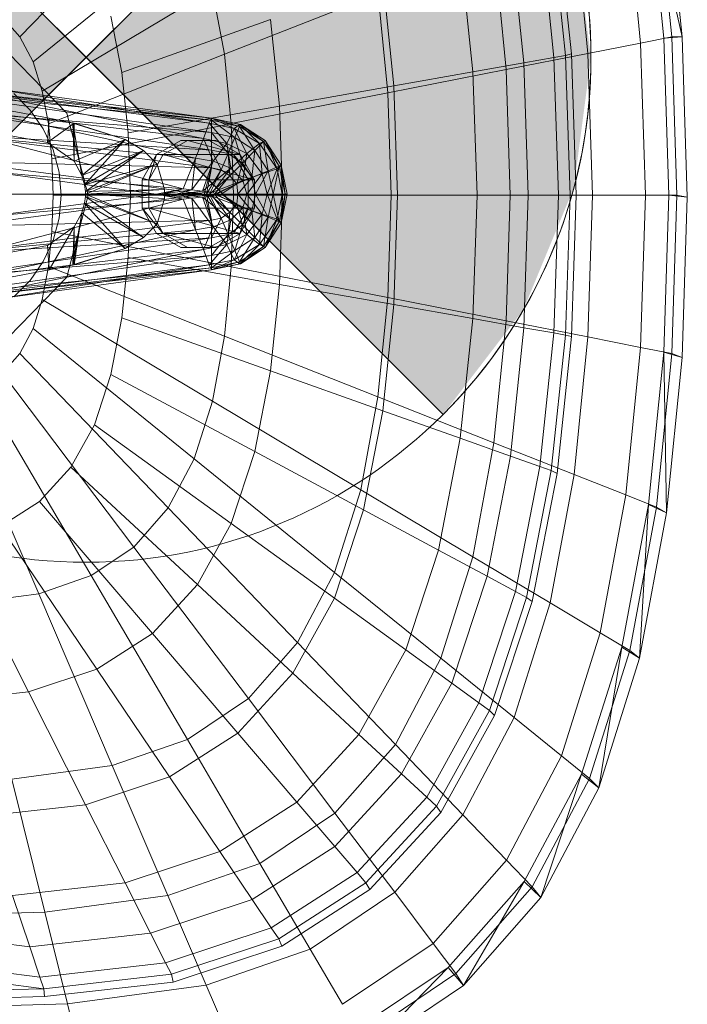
# Model space of a CAD drawing. Header units: metres. Extents: x 391.1 to 427.5, y 12.8 to 28.4.
# Tile 98 of 234: x 403.52 to 403.652, y 27.278 to 27.473. Entities that reach past the tile are written whole.
import ezdxf

# ---------------------------------------------------------------- set-up
doc = ezdxf.new("R2010")
doc.units = ezdxf.units.M
for name, color, linetype, lineweight in [('02_MOBILIARIO', 7, 'Continuous', 18), ('A-DETL-____-MBND', 7, 'Continuous', 18), ('A-DETL-GENF-OTLN', 7, 'Continuous', 18)]:
    doc.layers.add(name, color=color, linetype=linetype, lineweight=lineweight)

# ---------------------------------------------------------------- blocks, each defined once
blk = doc.blocks.new('Family - Rentamans PA-152384-03_ENLLUMENAT_P0A')
at = {"layer": 'A-DETL-____-MBND', "color": 253, "true_color": 0xaaaaaa}
for p, q in [((0.16218, 0.24466), (0.13282, 0.21409)), ((0.26035, 0.21386), (0.2573, 0.24402)), ((0.26398, 0.21415), (0.2573, 0.24402)), ((0.26192, 0.2141), (0.25887, 0.24449)), ((0.26398, 0.21415), (0.26089, 0.24493)), ((0.25575, 0.21289), (0.25282, 0.2421)), ((0.24532, 0.21083), (0.24258, 0.23805)), ((0.2358, 0.23649), (0.23859, 0.21004)), ((0.23806, 0.23729), (0.24088, 0.21045)), ((0.23919, 0.23784), (0.24205, 0.21072)), ((0.16731, 0.23496), (0.13541, 0.20918)), ((0.22995, 0.23441), (0.23263, 0.20898)), ((0.22004, 0.23089), (0.22254, 0.20719)), ((0.22913, 0.20764), (0.2267, 0.23178)), ((0.20468, 0.22542), (0.20689, 0.20442)), ((0.17092, 0.2235), (0.13724, 0.20338)), ((0.17092, 0.2235), (0.1733, 0.21066)), ((0.20373, 0.22269), (0.1733, 0.21066)), ((0.20373, 0.22269), (0.2057, 0.20303)), ((0.12937, 0.21801), (0.13282, 0.21409)), ((0.15084, 0.21822), (0.15302, 0.20705)), ((0.15302, 0.20705), (0.18245, 0.21752)), ((0.18245, 0.21752), (0.18425, 0.2004)), ((0.13282, 0.21409), (0.13541, 0.20918)), ((0.24532, 0.21083), (0.25575, 0.21289)), ((0.25576, 0.21288), (0.26192, 0.2141)), ((0.25672, 0.18276), (0.25576, 0.21288)), ((0.26398, 0.21415), (0.26035, 0.21386)), ((0.26136, 0.18276), (0.26035, 0.21386)), ((0.26192, 0.2141), (0.26398, 0.21415)), ((0.26293, 0.18276), (0.26192, 0.2141)), ((0.265, 0.1824), (0.26398, 0.21415)), ((0.13052, 0.21088), (0.1421, 0.19899)), ((0.1421, 0.19899), (0.13052, 0.21088)), ((0.1733, 0.21066), (0.13844, 0.19688)), ((0.1733, 0.21066), (0.17468, 0.19692)), ((0.22913, 0.20764), (0.24532, 0.21083)), ((0.24088, 0.21045), (0.24205, 0.21072)), ((0.24205, 0.21072), (0.24299, 0.18276)), ((0.24622, 0.18276), (0.24532, 0.21083)), ((0.13541, 0.20918), (0.13724, 0.20338)), ((0.22254, 0.20719), (0.23263, 0.20898)), ((0.23263, 0.20898), (0.23859, 0.21004)), ((0.23263, 0.20898), (0.23351, 0.18276)), ((0.23859, 0.21004), (0.24088, 0.21045)), ((0.23859, 0.21004), (0.2395, 0.18276)), ((0.24088, 0.21045), (0.24181, 0.18276)), ((0.08657, 0.20799), (0.13857, 0.19799)), ((0.08657, 0.20799), (0.13857, 0.19799)), ((0.15302, 0.20705), (0.15427, 0.19509)), ((0.2057, 0.20303), (0.22913, 0.20764)), ((0.20689, 0.20442), (0.22254, 0.20719)), ((0.22254, 0.20719), (0.22336, 0.18276)), ((0.22993, 0.18276), (0.22913, 0.20764)), ((0.13827, 0.19319), (0.08227, 0.20349)), ((0.13827, 0.19319), (0.08227, 0.20349)), ((0.11077, 0.20469), (0.17077, 0.19759)), ((0.11077, 0.20469), (0.17077, 0.19799)), ((0.17077, 0.19799), (0.11077, 0.20469)), ((0.11377, 0.20329), (0.17077, 0.19519)), ((0.17077, 0.19759), (0.11377, 0.20329)), ((0.12677, 0.20399), (0.17077, 0.19799)), ((0.12677, 0.20399), (0.17027, 0.19699)), ((0.13157, 0.20287), (0.13481, 0.19963)), ((0.13157, 0.20287), (0.13481, 0.19963)), ((0.13724, 0.20338), (0.13844, 0.19688)), ((0.2057, 0.20303), (0.17468, 0.19693)), ((0.18425, 0.2004), (0.20689, 0.20442)), ((0.2057, 0.20303), (0.20635, 0.18276)), ((0.20689, 0.20442), (0.20762, 0.18276)), ((0.12677, 0.20259), (0.17027, 0.19699)), ((0.16917, 0.19399), (0.12677, 0.20259)), ((0.11777, 0.19949), (0.17077, 0.19169)), ((0.11777, 0.19949), (0.17077, 0.19519)), ((0.12677, 0.19899), (0.16917, 0.19399)), ((0.16757, 0.19009), (0.12677, 0.19899)), ((0.13481, 0.19963), (0.13743, 0.19588)), ((0.13481, 0.19963), (0.13743, 0.19588)), ((0.1421, 0.19899), (0.14634, 0.18276)), ((0.14634, 0.18276), (0.1421, 0.19899)), ((0.18425, 0.2004), (0.15428, 0.19509)), ((0.18425, 0.2004), (0.18485, 0.18276)), ((0.13857, 0.19799), (0.13827, 0.19319)), ((0.14357, 0.19699), (0.13827, 0.19319)), ((0.14327, 0.19699), (0.13857, 0.19799)), ((0.13857, 0.19799), (0.14357, 0.19699)), ((0.14327, 0.19699), (0.13857, 0.19799)), ((0.17468, 0.19692), (0.13914, 0.18993)), ((0.14327, 0.19699), (0.14357, 0.19699)), ((0.15367, 0.19379), (0.14327, 0.19699)), ((0.14507, 0.18669), (0.14327, 0.19699)), ((0.14357, 0.18949), (0.14327, 0.19699)), ((0.15367, 0.19379), (0.14357, 0.19699)), ((0.14357, 0.19699), (0.15367, 0.19379)), ((0.14357, 0.19699), (0.14357, 0.18949)), ((0.16917, 0.19399), (0.17027, 0.19699)), ((0.17027, 0.19699), (0.17077, 0.19799)), ((0.17027, 0.19699), (0.17527, 0.19599)), ((0.17027, 0.19699), (0.17377, 0.19299)), ((0.17077, 0.19799), (0.17077, 0.19759)), ((0.17077, 0.19799), (0.17627, 0.19639)), ((0.17077, 0.19799), (0.17637, 0.19679)), ((0.17637, 0.19679), (0.17077, 0.19799)), ((0.17077, 0.19799), (0.17647, 0.19679)), ((0.17527, 0.19599), (0.17077, 0.19799)), ((0.17077, 0.19759), (0.17077, 0.19519)), ((0.17077, 0.19759), (0.17537, 0.19419)), ((0.17627, 0.19639), (0.17077, 0.19759)), ((0.17468, 0.19692), (0.17514, 0.18276)), ((0.13743, 0.19588), (0.13937, 0.19174)), ((0.13743, 0.19588), (0.13937, 0.19174)), ((0.13844, 0.19688), (0.13914, 0.18993)), ((0.15428, 0.19509), (0.15469, 0.18276)), ((0.17077, 0.19519), (0.17077, 0.19169)), ((0.17077, 0.19519), (0.17407, 0.19099)), ((0.17077, 0.19519), (0.17537, 0.19419)), ((0.17377, 0.19299), (0.17527, 0.19599)), ((0.17527, 0.19599), (0.17637, 0.19679)), ((0.17527, 0.19599), (0.18027, 0.19299)), ((0.17777, 0.19099), (0.17527, 0.19599)), ((0.17627, 0.19639), (0.17537, 0.19419)), ((0.17647, 0.19679), (0.17627, 0.19639)), ((0.17627, 0.19639), (0.17937, 0.19159)), ((0.18107, 0.19339), (0.17627, 0.19639)), ((0.17637, 0.19679), (0.17647, 0.19679)), ((0.17637, 0.19679), (0.18137, 0.19359)), ((0.18027, 0.19299), (0.17637, 0.19679)), ((0.17647, 0.19679), (0.18107, 0.19339)), ((0.18137, 0.19359), (0.17647, 0.19679)), ((0.17647, 0.19679), (0.18137, 0.19359)), ((0.17077, 0.19169), (0.11947, 0.19479)), ((0.11947, 0.19479), (0.17077, 0.18819)), ((0.12677, 0.19399), (0.16757, 0.19009)), ((0.16517, 0.18399), (0.12677, 0.19399)), ((0.13827, 0.19319), (0.14357, 0.18949)), ((0.13827, 0.19319), (0.14357, 0.18949)), ((0.15367, 0.19379), (0.14357, 0.18949)), ((0.15367, 0.19379), (0.14507, 0.18669)), ((0.14507, 0.18669), (0.15367, 0.19379)), ((0.14557, 0.18479), (0.15367, 0.19379)), ((0.15367, 0.19379), (0.15727, 0.19159)), ((0.15727, 0.19159), (0.15367, 0.19379)), ((0.16465, 0.19359), (0.15986, 0.19079)), ((0.16119, 0.19079), (0.16599, 0.19359)), ((0.16599, 0.19359), (0.16465, 0.19359)), ((0.17028, 0.19359), (0.16465, 0.19359)), ((0.17644, 0.19079), (0.16599, 0.19359)), ((0.16599, 0.19359), (0.17163, 0.19359)), ((0.16757, 0.19009), (0.16917, 0.19399)), ((0.16917, 0.19399), (0.17377, 0.19299)), ((0.17107, 0.18949), (0.16917, 0.19399)), ((0.17163, 0.19359), (0.17028, 0.19359)), ((0.17509, 0.19079), (0.17028, 0.19359)), ((0.17644, 0.19079), (0.17163, 0.19359)), ((0.17537, 0.19419), (0.17407, 0.19099)), ((0.17537, 0.19419), (0.17687, 0.18909)), ((0.17537, 0.19419), (0.17937, 0.19159)), ((0.18107, 0.19339), (0.17937, 0.19159)), ((0.18027, 0.19299), (0.18137, 0.19359)), ((0.18137, 0.19359), (0.18107, 0.19339)), ((0.18107, 0.19339), (0.18197, 0.18759)), ((0.18417, 0.18849), (0.18107, 0.19339)), ((0.18137, 0.19359), (0.18417, 0.18849)), ((0.18137, 0.19359), (0.18457, 0.18869)), ((0.18457, 0.18869), (0.18137, 0.19359)), ((0.18377, 0.18799), (0.18137, 0.19359)), ((0.13937, 0.19174), (0.14055, 0.18732)), ((0.13937, 0.19174), (0.14055, 0.18732)), ((0.15727, 0.19159), (0.14507, 0.18669)), ((0.15727, 0.19159), (0.14557, 0.18479)), ((0.14557, 0.18479), (0.15727, 0.19159)), ((0.14577, 0.18349), (0.15727, 0.19159)), ((0.15727, 0.19159), (0.15997, 0.18889)), ((0.15997, 0.18889), (0.15727, 0.19159)), ((0.17077, 0.19169), (0.17077, 0.18819)), ((0.17407, 0.19099), (0.17077, 0.19169)), ((0.17077, 0.19169), (0.17267, 0.18779)), ((0.17107, 0.18949), (0.17377, 0.19299)), ((0.17377, 0.19299), (0.17777, 0.19099)), ((0.17377, 0.19299), (0.17457, 0.18809)), ((0.17937, 0.19159), (0.17687, 0.18909)), ((0.17777, 0.19099), (0.18027, 0.19299)), ((0.17937, 0.19159), (0.17877, 0.18629)), ((0.17937, 0.19159), (0.18197, 0.18759)), ((0.18027, 0.19299), (0.18377, 0.18799)), ((0.18077, 0.18699), (0.18027, 0.19299)), ((0.17077, 0.18819), (0.12097, 0.18939)), ((0.12097, 0.18939), (0.16927, 0.18299)), ((0.13914, 0.18993), (0.13937, 0.18276)), ((0.14357, 0.18949), (0.14507, 0.18669)), ((0.14357, 0.18949), (0.14507, 0.18669)), ((0.15986, 0.19079), (0.15705, 0.18579)), ((0.15986, 0.19079), (0.15837, 0.18579)), ((0.15837, 0.18579), (0.16119, 0.19079)), ((0.15986, 0.19079), (0.16119, 0.19079)), ((0.16119, 0.19079), (0.17644, 0.19079)), ((0.17925, 0.18579), (0.16119, 0.19079)), ((0.16517, 0.18399), (0.16757, 0.19009)), ((0.16687, 0.18379), (0.16757, 0.19009)), ((0.16687, 0.18379), (0.17107, 0.18949)), ((0.16757, 0.19009), (0.17107, 0.18949)), ((0.16897, 0.18359), (0.17107, 0.18949)), ((0.17107, 0.18949), (0.17457, 0.18809)), ((0.17407, 0.19099), (0.17267, 0.18779)), ((0.17687, 0.18909), (0.17407, 0.19099)), ((0.17407, 0.19099), (0.17437, 0.18659)), ((0.17457, 0.18809), (0.17777, 0.19099)), ((0.17644, 0.19079), (0.17509, 0.19079)), ((0.17925, 0.18579), (0.17509, 0.19079)), ((0.178, 0.18579), (0.17509, 0.19079)), ((0.17925, 0.18579), (0.17644, 0.19079)), ((0.17697, 0.18569), (0.17777, 0.19099)), ((0.17777, 0.19099), (0.18077, 0.18699)), ((0.12677, 0.18739), (0.16517, 0.18399)), ((0.15977, 0.18299), (0.12677, 0.18739)), ((0.14055, 0.18732), (0.14095, 0.18276)), ((0.14055, 0.18732), (0.14095, 0.18276)), ((0.15997, 0.18889), (0.14557, 0.18479)), ((0.15997, 0.18889), (0.14577, 0.18349)), ((0.14577, 0.18299), (0.15997, 0.18889)), ((0.14577, 0.18349), (0.15997, 0.18889)), ((0.15997, 0.18889), (0.16147, 0.18389)), ((0.16147, 0.18389), (0.15997, 0.18889)), ((0.16897, 0.18359), (0.17457, 0.18809)), ((0.17077, 0.18819), (0.16927, 0.18299)), ((0.17077, 0.18819), (0.16977, 0.18299)), ((0.17267, 0.18779), (0.16977, 0.18299)), ((0.17267, 0.18779), (0.17037, 0.18299)), ((0.17267, 0.18779), (0.17077, 0.18819)), ((0.17457, 0.18809), (0.17097, 0.18339)), ((0.17437, 0.18659), (0.17267, 0.18779)), ((0.17687, 0.18909), (0.17437, 0.18659)), ((0.17457, 0.18809), (0.17697, 0.18569)), ((0.17687, 0.18909), (0.17577, 0.18499)), ((0.17877, 0.18629), (0.17687, 0.18909)), ((0.18197, 0.18759), (0.17877, 0.18629)), ((0.18197, 0.18759), (0.17947, 0.18299)), ((0.18077, 0.18699), (0.18377, 0.18799)), ((0.18177, 0.18299), (0.18377, 0.18799)), ((0.18417, 0.18849), (0.18197, 0.18759)), ((0.18197, 0.18759), (0.18297, 0.18299)), ((0.18417, 0.18849), (0.18297, 0.18299)), ((0.18377, 0.18799), (0.18457, 0.18869)), ((0.18377, 0.18799), (0.18477, 0.18299)), ((0.18457, 0.18869), (0.18417, 0.18849)), ((0.18537, 0.18299), (0.18417, 0.18849)), ((0.18457, 0.18869), (0.18577, 0.18299)), ((0.18577, 0.18299), (0.18457, 0.18869)), ((0.18457, 0.18869), (0.18537, 0.18299)), ((0.18457, 0.18869), (0.18477, 0.18299)), ((0.14507, 0.18669), (0.14557, 0.18479)), ((0.14507, 0.18669), (0.14557, 0.18479)), ((0.15705, 0.18579), (0.15837, 0.18579)), ((0.15705, 0.18579), (0.15705, 0.18019)), ((0.15837, 0.18579), (0.17925, 0.18579)), ((0.15837, 0.18019), (0.15837, 0.18579)), ((0.17437, 0.18659), (0.17037, 0.18299)), ((0.17097, 0.18339), (0.17697, 0.18569)), ((0.17437, 0.18659), (0.17137, 0.18299)), ((0.17177, 0.18299), (0.17697, 0.18569)), ((0.17577, 0.18499), (0.17437, 0.18659)), ((0.17877, 0.18629), (0.17577, 0.18499)), ((0.17877, 0.18629), (0.17597, 0.18299)), ((0.17697, 0.18569), (0.18077, 0.18699)), ((0.17697, 0.18569), (0.17777, 0.18299)), ((0.17777, 0.18299), (0.18077, 0.18699)), ((0.178, 0.18019), (0.178, 0.18579)), ((0.178, 0.18579), (0.17925, 0.18579)), ((0.17947, 0.18299), (0.17877, 0.18629)), ((0.17925, 0.18019), (0.17925, 0.18579)), ((0.18077, 0.18699), (0.18177, 0.18299)), ((0.14557, 0.18479), (0.14577, 0.18349)), ((0.14557, 0.18479), (0.14577, 0.18349)), ((0.16147, 0.18389), (0.14577, 0.18349)), ((0.14577, 0.18299), (0.16147, 0.18389)), ((0.14577, 0.18349), (0.14577, 0.18299)), ((0.14577, 0.18349), (0.14577, 0.18299)), ((0.15977, 0.18299), (0.16517, 0.18399)), ((0.16077, 0.18299), (0.16517, 0.18399)), ((0.16077, 0.18299), (0.16687, 0.18379)), ((0.16147, 0.18209), (0.16147, 0.18389)), ((0.16147, 0.18389), (0.16147, 0.18209)), ((0.16377, 0.18299), (0.16687, 0.18379)), ((0.16377, 0.18299), (0.16897, 0.18359)), ((0.16477, 0.18299), (0.16897, 0.18359)), ((0.16477, 0.18299), (0.17097, 0.18339)), ((0.16517, 0.18399), (0.16687, 0.18379)), ((0.16687, 0.18379), (0.16897, 0.18359)), ((0.16897, 0.18359), (0.17097, 0.18339)), ((0.17097, 0.18339), (0.17177, 0.18299)), ((0.17577, 0.18499), (0.17137, 0.18299)), ((0.17577, 0.18499), (0.17267, 0.18299)), ((0.17597, 0.18299), (0.17577, 0.18499)), ((0.16927, 0.18299), (0.12097, 0.17659)), ((0.16927, 0.18299), (0.12177, 0.18299)), ((0.12677, 0.17859), (0.15977, 0.18299)), ((0.12677, 0.17859), (0.16517, 0.18199)), ((0.12677, 0.17199), (0.16517, 0.18199)), ((0.12687, 0.18299), (0.15977, 0.18299)), ((0.13937, 0.18276), (0.13914, 0.17559)), ((0.17514, 0.18276), (0.13937, 0.18276)), ((0.14095, 0.18276), (0.14055, 0.1782)), ((0.14095, 0.18276), (0.14055, 0.1782)), ((0.14634, 0.18276), (0.1421, 0.16652)), ((0.1421, 0.16652), (0.14634, 0.18276)), ((0.14557, 0.18119), (0.14577, 0.18249)), ((0.14577, 0.18249), (0.14557, 0.18119)), ((0.14577, 0.18299), (0.16147, 0.18209)), ((0.16147, 0.18209), (0.14577, 0.18299)), ((0.14577, 0.18249), (0.14577, 0.18299)), ((0.14577, 0.18299), (0.14577, 0.18249)), ((0.14577, 0.18299), (0.15997, 0.17709)), ((0.15997, 0.17709), (0.14577, 0.18299)), ((0.15997, 0.17709), (0.14577, 0.18249)), ((0.14577, 0.18249), (0.15997, 0.17709)), ((0.14577, 0.18249), (0.15727, 0.17439)), ((0.15727, 0.17439), (0.14577, 0.18249)), ((0.15469, 0.18276), (0.15428, 0.17043)), ((0.18485, 0.18276), (0.15469, 0.18276)), ((0.15977, 0.18299), (0.16077, 0.18299)), ((0.16517, 0.18199), (0.15977, 0.18299)), ((0.15997, 0.17709), (0.16147, 0.18209)), ((0.16147, 0.18209), (0.15997, 0.17709)), ((0.16517, 0.18199), (0.16077, 0.18299)), ((0.16077, 0.18299), (0.16377, 0.18299)), ((0.16687, 0.18219), (0.16077, 0.18299)), ((0.16687, 0.18219), (0.16377, 0.18299)), ((0.16377, 0.18299), (0.16477, 0.18299)), ((0.16897, 0.18239), (0.16377, 0.18299)), ((0.16897, 0.18239), (0.16477, 0.18299)), ((0.16477, 0.18299), (0.17177, 0.18299)), ((0.17097, 0.18259), (0.16477, 0.18299)), ((0.16517, 0.18199), (0.16687, 0.18219)), ((0.16757, 0.17589), (0.16517, 0.18199)), ((0.16687, 0.18219), (0.16897, 0.18239)), ((0.16757, 0.17589), (0.16687, 0.18219)), ((0.17107, 0.17649), (0.16687, 0.18219)), ((0.16897, 0.18239), (0.17097, 0.18259)), ((0.17107, 0.17649), (0.16897, 0.18239)), ((0.17457, 0.17789), (0.16897, 0.18239)), ((0.16977, 0.18299), (0.16927, 0.18299)), ((0.16927, 0.18299), (0.17077, 0.17779)), ((0.16977, 0.18299), (0.17077, 0.17779)), ((0.17037, 0.18299), (0.16977, 0.18299)), ((0.16977, 0.18299), (0.17267, 0.17819)), ((0.17037, 0.18299), (0.17267, 0.17819)), ((0.17137, 0.18299), (0.17037, 0.18299)), ((0.17037, 0.18299), (0.17437, 0.17939)), ((0.17097, 0.18259), (0.17177, 0.18299)), ((0.17097, 0.18259), (0.17697, 0.18029)), ((0.17457, 0.17789), (0.17097, 0.18259)), ((0.17137, 0.18299), (0.17437, 0.17939)), ((0.17267, 0.18299), (0.17137, 0.18299)), ((0.17137, 0.18299), (0.17577, 0.18099)), ((0.17177, 0.18299), (0.17777, 0.18299)), ((0.17177, 0.18299), (0.17697, 0.18029)), ((0.17597, 0.18299), (0.17267, 0.18299)), ((0.17267, 0.18299), (0.17577, 0.18099)), ((0.17514, 0.18276), (0.17468, 0.16859)), ((0.20635, 0.18276), (0.17514, 0.18276)), ((0.17597, 0.18299), (0.17577, 0.18099)), ((0.17947, 0.18299), (0.17597, 0.18299)), ((0.17877, 0.17969), (0.17597, 0.18299)), ((0.17697, 0.18029), (0.17777, 0.18299)), ((0.17777, 0.18299), (0.18177, 0.18299)), ((0.17777, 0.18299), (0.18077, 0.17899)), ((0.17947, 0.18299), (0.17877, 0.17969)), ((0.18297, 0.18299), (0.17947, 0.18299)), ((0.18197, 0.17839), (0.17947, 0.18299)), ((0.18077, 0.17899), (0.18177, 0.18299)), ((0.18177, 0.18299), (0.18477, 0.18299)), ((0.18177, 0.18299), (0.18377, 0.17799)), ((0.18297, 0.18299), (0.18197, 0.17839)), ((0.18537, 0.18299), (0.18297, 0.18299)), ((0.18297, 0.18299), (0.18417, 0.17749)), ((0.18477, 0.18299), (0.18377, 0.17799)), ((0.18537, 0.18299), (0.18417, 0.17749)), ((0.18485, 0.18276), (0.18425, 0.16511)), ((0.18457, 0.17729), (0.18577, 0.18299)), ((0.18577, 0.18299), (0.18457, 0.17729)), ((0.18457, 0.17729), (0.18537, 0.18299)), ((0.18477, 0.18299), (0.18457, 0.17729)), ((0.18477, 0.18299), (0.18577, 0.18299)), ((0.20762, 0.18276), (0.18485, 0.18276)), ((0.18577, 0.18299), (0.18537, 0.18299)), ((0.20635, 0.18276), (0.2057, 0.16248)), ((0.20635, 0.18276), (0.22993, 0.18276)), ((0.20762, 0.18276), (0.20689, 0.1611)), ((0.20762, 0.18276), (0.22336, 0.18276)), ((0.22336, 0.18276), (0.22254, 0.15832)), ((0.22336, 0.18276), (0.23351, 0.18276)), ((0.22913, 0.15787), (0.22993, 0.18276)), ((0.22993, 0.18276), (0.24622, 0.18276)), ((0.23351, 0.18276), (0.23262, 0.15653)), ((0.23351, 0.18276), (0.2395, 0.18276)), ((0.2395, 0.18276), (0.23859, 0.15548)), ((0.2395, 0.18276), (0.24181, 0.18276)), ((0.24181, 0.18276), (0.24088, 0.15507)), ((0.24181, 0.18276), (0.24299, 0.18276)), ((0.24299, 0.18276), (0.24205, 0.15479)), ((0.24532, 0.15469), (0.24622, 0.18276)), ((0.24622, 0.18276), (0.25672, 0.18276)), ((0.25576, 0.15263), (0.25672, 0.18276)), ((0.25672, 0.18276), (0.26293, 0.18276)), ((0.26035, 0.15166), (0.26136, 0.18276)), ((0.265, 0.1824), (0.26136, 0.18276)), ((0.26192, 0.15141), (0.26293, 0.18276)), ((0.26293, 0.18276), (0.265, 0.1824)), ((0.26398, 0.15065), (0.265, 0.1824)), ((0.14507, 0.17929), (0.14557, 0.18119)), ((0.14557, 0.18119), (0.14507, 0.17929)), ((0.15727, 0.17439), (0.14557, 0.18119)), ((0.14557, 0.18119), (0.15727, 0.17439)), ((0.14557, 0.18119), (0.15367, 0.17219)), ((0.15367, 0.17219), (0.14557, 0.18119)), ((0.15705, 0.18019), (0.15837, 0.18019)), ((0.15705, 0.18019), (0.16119, 0.17519)), ((0.15705, 0.18019), (0.15986, 0.17519)), ((0.15837, 0.18019), (0.17925, 0.18019)), ((0.16119, 0.17519), (0.15837, 0.18019)), ((0.15837, 0.18019), (0.17644, 0.17519)), ((0.17437, 0.17939), (0.17267, 0.17819)), ((0.17437, 0.17939), (0.17407, 0.17499)), ((0.17577, 0.18099), (0.17437, 0.17939)), ((0.17437, 0.17939), (0.17687, 0.17689)), ((0.17457, 0.17789), (0.17697, 0.18029)), ((0.17509, 0.17519), (0.178, 0.18019)), ((0.17577, 0.18099), (0.17687, 0.17689)), ((0.17577, 0.18099), (0.17877, 0.17969)), ((0.17644, 0.17519), (0.17925, 0.18019)), ((0.17644, 0.17519), (0.178, 0.18019)), ((0.17877, 0.17969), (0.17687, 0.17689)), ((0.17697, 0.18029), (0.18077, 0.17899)), ((0.17697, 0.18029), (0.17777, 0.17499)), ((0.17925, 0.18019), (0.178, 0.18019)), ((0.18197, 0.17839), (0.17877, 0.17969)), ((0.17877, 0.17969), (0.17937, 0.17439)), ((0.17077, 0.17779), (0.11947, 0.17119)), ((0.17077, 0.17779), (0.12097, 0.17659)), ((0.14055, 0.1782), (0.13937, 0.17378)), ((0.14055, 0.1782), (0.13937, 0.17378)), ((0.14327, 0.16899), (0.14507, 0.17929)), ((0.14357, 0.17649), (0.14507, 0.17929)), ((0.14507, 0.17929), (0.14357, 0.17649)), ((0.14507, 0.17929), (0.14357, 0.16899)), ((0.15367, 0.17219), (0.14507, 0.17929)), ((0.14507, 0.17929), (0.15367, 0.17219)), ((0.17267, 0.17819), (0.17077, 0.17779)), ((0.17267, 0.17819), (0.17077, 0.17429)), ((0.17077, 0.17779), (0.17077, 0.17429)), ((0.17457, 0.17789), (0.17107, 0.17649)), ((0.17267, 0.17819), (0.17407, 0.17499)), ((0.17457, 0.17789), (0.17377, 0.17299)), ((0.17777, 0.17499), (0.17457, 0.17789)), ((0.17777, 0.17499), (0.18077, 0.17899)), ((0.18197, 0.17839), (0.17937, 0.17439)), ((0.18077, 0.17899), (0.18027, 0.17299)), ((0.18377, 0.17799), (0.18027, 0.17299)), ((0.18077, 0.17899), (0.18377, 0.17799)), ((0.18107, 0.17259), (0.18197, 0.17839)), ((0.18417, 0.17749), (0.18107, 0.17259)), ((0.18377, 0.17799), (0.18137, 0.17239)), ((0.18417, 0.17749), (0.18137, 0.17239)), ((0.18417, 0.17749), (0.18197, 0.17839)), ((0.18377, 0.17799), (0.18457, 0.17729)), ((0.18457, 0.17729), (0.18417, 0.17749)), ((0.12677, 0.17199), (0.16757, 0.17589)), ((0.12677, 0.16699), (0.16757, 0.17589)), ((0.13827, 0.17279), (0.14357, 0.17649)), ((0.14357, 0.17649), (0.13827, 0.17279)), ((0.13914, 0.17559), (0.13844, 0.16864)), ((0.13857, 0.16799), (0.14357, 0.17649)), ((0.17468, 0.16859), (0.13914, 0.17559)), ((0.14327, 0.16899), (0.14357, 0.17649)), ((0.14357, 0.17649), (0.14357, 0.16899)), ((0.15727, 0.17439), (0.15997, 0.17709)), ((0.15997, 0.17709), (0.15727, 0.17439)), ((0.16757, 0.17589), (0.17107, 0.17649)), ((0.16917, 0.17199), (0.16757, 0.17589)), ((0.17107, 0.17649), (0.16917, 0.17199)), ((0.17377, 0.17299), (0.17107, 0.17649)), ((0.17687, 0.17689), (0.17407, 0.17499)), ((0.17687, 0.17689), (0.17537, 0.17179)), ((0.17687, 0.17689), (0.17937, 0.17439)), ((0.18137, 0.17239), (0.18457, 0.17729)), ((0.18457, 0.17729), (0.18137, 0.17239)), ((0.17077, 0.17429), (0.11777, 0.16649)), ((0.17077, 0.17429), (0.11947, 0.17119)), ((0.13937, 0.17378), (0.13743, 0.16963)), ((0.13937, 0.17378), (0.13743, 0.16963)), ((0.15367, 0.17219), (0.15727, 0.17439)), ((0.15727, 0.17439), (0.15367, 0.17219)), ((0.15986, 0.17519), (0.16119, 0.17519)), ((0.15986, 0.17519), (0.16465, 0.17239)), ((0.16119, 0.17519), (0.17644, 0.17519)), ((0.16599, 0.17239), (0.16119, 0.17519)), ((0.16119, 0.17519), (0.17163, 0.17239)), ((0.17028, 0.17239), (0.17509, 0.17519)), ((0.17407, 0.17499), (0.17077, 0.17429)), ((0.17407, 0.17499), (0.17077, 0.17079)), ((0.17077, 0.17429), (0.17077, 0.17079)), ((0.17163, 0.17239), (0.17644, 0.17519)), ((0.17777, 0.17499), (0.17377, 0.17299)), ((0.17407, 0.17499), (0.17537, 0.17179)), ((0.17644, 0.17519), (0.17509, 0.17519)), ((0.17527, 0.16999), (0.17777, 0.17499)), ((0.17937, 0.17439), (0.17537, 0.17179)), ((0.17937, 0.17439), (0.17627, 0.16959)), ((0.18027, 0.17299), (0.17777, 0.17499)), ((0.17937, 0.17439), (0.18107, 0.17259)), ((0.08227, 0.16249), (0.13827, 0.17279)), ((0.08227, 0.16249), (0.13827, 0.17279)), ((0.16917, 0.17199), (0.12677, 0.16339)), ((0.16917, 0.17199), (0.12677, 0.16699)), ((0.13827, 0.17279), (0.13857, 0.16799)), ((0.14327, 0.16899), (0.15367, 0.17219)), ((0.15367, 0.17219), (0.14357, 0.16899)), ((0.14357, 0.16899), (0.15367, 0.17219)), ((0.16465, 0.17239), (0.16599, 0.17239)), ((0.16465, 0.17239), (0.17028, 0.17239)), ((0.17163, 0.17239), (0.16599, 0.17239)), ((0.17377, 0.17299), (0.16917, 0.17199)), ((0.17027, 0.16899), (0.16917, 0.17199)), ((0.17377, 0.17299), (0.17027, 0.16899)), ((0.17028, 0.17239), (0.17163, 0.17239)), ((0.17537, 0.17179), (0.17077, 0.17079)), ((0.17537, 0.17179), (0.17077, 0.16839)), ((0.17527, 0.16999), (0.17377, 0.17299)), ((0.18027, 0.17299), (0.17527, 0.16999)), ((0.17537, 0.17179), (0.17627, 0.16959)), ((0.18107, 0.17259), (0.17627, 0.16959)), ((0.18027, 0.17299), (0.17637, 0.16919)), ((0.18137, 0.17239), (0.17637, 0.16919)), ((0.18107, 0.17259), (0.17647, 0.16919)), ((0.18137, 0.17239), (0.17647, 0.16919)), ((0.17647, 0.16919), (0.18137, 0.17239)), ((0.18137, 0.17239), (0.18027, 0.17299)), ((0.18137, 0.17239), (0.18107, 0.17259)), ((0.17077, 0.17079), (0.11377, 0.16269)), ((0.17077, 0.17079), (0.11777, 0.16649)), ((0.13743, 0.16963), (0.13481, 0.16588)), ((0.13743, 0.16963), (0.13481, 0.16588)), ((0.15428, 0.17043), (0.15302, 0.15847)), ((0.18425, 0.16511), (0.15428, 0.17043)), ((0.17527, 0.16999), (0.17027, 0.16899)), ((0.17077, 0.17079), (0.17077, 0.16839)), ((0.17077, 0.16799), (0.17527, 0.16999)), ((0.17637, 0.16919), (0.17527, 0.16999)), ((0.13857, 0.16799), (0.08657, 0.15799)), ((0.08657, 0.15799), (0.13857, 0.16799)), ((0.17077, 0.16839), (0.11077, 0.16129)), ((0.17077, 0.16799), (0.11077, 0.16129)), ((0.17077, 0.16799), (0.11077, 0.16129)), ((0.17077, 0.16839), (0.11377, 0.16269)), ((0.17027, 0.16899), (0.12677, 0.16199)), ((0.17027, 0.16899), (0.12677, 0.16339)), ((0.17077, 0.16799), (0.12677, 0.16199)), ((0.13844, 0.16864), (0.13724, 0.16214)), ((0.1733, 0.15485), (0.13844, 0.16864)), ((0.13857, 0.16799), (0.14327, 0.16899)), ((0.14357, 0.16899), (0.13857, 0.16799)), ((0.13857, 0.16799), (0.14357, 0.16899)), ((0.14357, 0.16899), (0.14327, 0.16899)), ((0.17077, 0.16799), (0.17027, 0.16899)), ((0.17627, 0.16959), (0.17077, 0.16839)), ((0.17627, 0.16959), (0.17077, 0.16799)), ((0.17647, 0.16919), (0.17077, 0.16799)), ((0.17647, 0.16919), (0.17077, 0.16799)), ((0.17637, 0.16919), (0.17077, 0.16799)), ((0.17077, 0.16839), (0.17077, 0.16799)), ((0.17468, 0.16859), (0.1733, 0.15486)), ((0.2057, 0.16248), (0.17468, 0.16859)), ((0.17627, 0.16959), (0.17647, 0.16919)), ((0.17647, 0.16919), (0.17637, 0.16919)), ((0.1421, 0.16652), (0.13052, 0.15464)), ((0.13052, 0.15464), (0.1421, 0.16652)), ((0.13481, 0.16588), (0.13157, 0.16265)), ((0.13481, 0.16588), (0.13157, 0.16265)), ((0.18425, 0.16511), (0.18245, 0.148)), ((0.20689, 0.1611), (0.18425, 0.16511)), ((0.13724, 0.16214), (0.13541, 0.15634)), ((0.17092, 0.14201), (0.13724, 0.16214)), ((0.2057, 0.16248), (0.20373, 0.14283)), ((0.2057, 0.16248), (0.22913, 0.15787)), ((0.20689, 0.1611), (0.20468, 0.14009)), ((0.22254, 0.15832), (0.20689, 0.1611)), ((0.15302, 0.15847), (0.15084, 0.14729)), ((0.18245, 0.148), (0.15302, 0.15847)), ((0.22254, 0.15832), (0.22004, 0.13463)), ((0.22254, 0.15832), (0.23263, 0.15653)), ((0.13541, 0.15634), (0.13282, 0.15143)), ((0.16731, 0.13056), (0.13541, 0.15634)), ((0.2267, 0.13374), (0.22913, 0.15787)), ((0.22913, 0.15787), (0.24532, 0.15469)), ((0.23263, 0.15653), (0.22995, 0.13111)), ((0.23263, 0.15653), (0.23859, 0.15548)), ((0.1733, 0.15486), (0.17092, 0.14201)), ((0.20373, 0.14283), (0.1733, 0.15486)), ((0.23859, 0.15548), (0.2358, 0.12902)), ((0.24088, 0.15507), (0.23806, 0.12822)), ((0.23859, 0.15548), (0.24088, 0.15507)), ((0.24205, 0.15479), (0.23919, 0.12768)), ((0.24088, 0.15507), (0.24205, 0.15479)), ((0.24258, 0.12746), (0.24532, 0.15469)), ((0.24532, 0.15469), (0.25575, 0.15263)), ((0.25282, 0.12342), (0.25575, 0.15263)), ((0.25576, 0.15263), (0.26192, 0.15142)), ((0.13282, 0.15143), (0.12937, 0.14751)), ((0.16218, 0.12086), (0.13282, 0.15143)), ((0.2573, 0.1215), (0.26035, 0.15166)), ((0.25887, 0.12102), (0.26192, 0.15141)), ((0.26089, 0.11987), (0.26035, 0.15166)), ((0.26035, 0.15166), (0.26398, 0.15065)), ((0.26089, 0.11987), (0.26398, 0.15065)), ((0.26192, 0.15141), (0.26398, 0.15065)), ((0.15537, 0.1131), (0.12937, 0.14751)), ((0.15084, 0.14729), (0.14756, 0.13732)), ((0.17934, 0.13201), (0.15084, 0.14729)), ((0.18245, 0.148), (0.17934, 0.13201)), ((0.20468, 0.14009), (0.18245, 0.148)), ((0.14692, 0.10743), (0.12509, 0.14464)), ((0.11983, 0.14281), (0.13653, 0.10383)), ((0.20373, 0.14283), (0.20031, 0.12445)), ((0.2267, 0.13374), (0.20373, 0.14283)), ((0.17092, 0.14201), (0.16731, 0.13056)), ((0.20031, 0.12445), (0.17092, 0.14201)), ((0.20468, 0.14009), (0.20086, 0.12046)), ((0.22004, 0.13463), (0.20468, 0.14009)), ((0.14756, 0.13732), (0.14288, 0.12888)), ((0.17464, 0.11773), (0.14756, 0.13732)), ((0.22004, 0.13463), (0.21574, 0.11248)), ((0.22995, 0.13111), (0.22004, 0.13463)), ((0.22251, 0.11118), (0.2267, 0.13374)), ((0.24258, 0.12746), (0.2267, 0.13374)), ((0.17934, 0.13201), (0.17464, 0.11773)), ((0.20086, 0.12046), (0.17934, 0.13201)), ((0.22995, 0.13111), (0.22533, 0.10733)), ((0.22995, 0.13111), (0.2358, 0.12902)), ((0.14288, 0.12888), (0.13667, 0.12213)), ((0.16795, 0.10565), (0.14288, 0.12888)), ((0.16731, 0.13056), (0.16218, 0.12086)), ((0.19515, 0.10805), (0.16731, 0.13056)), ((0.2358, 0.12902), (0.23099, 0.1043)), ((0.2358, 0.12902), (0.23806, 0.12822)), ((0.23806, 0.12822), (0.23317, 0.10312)), ((0.23919, 0.12768), (0.23426, 0.10233)), ((0.23785, 0.10202), (0.24258, 0.12746)), ((0.23806, 0.12822), (0.23919, 0.12768)), ((0.25282, 0.12342), (0.24258, 0.12746)), ((0.20031, 0.12445), (0.19515, 0.10805)), ((0.22251, 0.11118), (0.20031, 0.12445)), ((0.24775, 0.09611), (0.25282, 0.12342)), ((0.25887, 0.12102), (0.25282, 0.12342)), ((0.13667, 0.12213), (0.12897, 0.11719)), ((0.13667, 0.12213), (0.15906, 0.09599)), ((0.25202, 0.0933), (0.2573, 0.1215)), ((0.25359, 0.09261), (0.25887, 0.12102)), ((0.25554, 0.09109), (0.2573, 0.1215)), ((0.2573, 0.1215), (0.26089, 0.11987)), ((0.26089, 0.11987), (0.25887, 0.12102)), ((0.16218, 0.12086), (0.15537, 0.1131)), ((0.18781, 0.09417), (0.16218, 0.12086)), ((0.20086, 0.12046), (0.19509, 0.10294)), ((0.21574, 0.11248), (0.20086, 0.12046)), ((0.25554, 0.09109), (0.26089, 0.11987)), ((0.12897, 0.11719), (0.14804, 0.08893)), ((0.17464, 0.11773), (0.16795, 0.10565)), ((0.19509, 0.10294), (0.17464, 0.11773)), ((0.1195, 0.11406), (0.13449, 0.08444)), ((0.15536, 0.1131), (0.14692, 0.10743)), ((0.17806, 0.08308), (0.15536, 0.1131)), ((0.21574, 0.11248), (0.20923, 0.09272)), ((0.22533, 0.10733), (0.21574, 0.11248)), ((0.21618, 0.09106), (0.22251, 0.11118)), ((0.23785, 0.10202), (0.22251, 0.11118)), ((0.14692, 0.10743), (0.13653, 0.10383)), ((0.14692, 0.10743), (0.16597, 0.07496)), ((0.19515, 0.10805), (0.18781, 0.09417)), ((0.21618, 0.09106), (0.19515, 0.10805)), ((0.22533, 0.10733), (0.21834, 0.08613)), ((0.23099, 0.1043), (0.22533, 0.10733)), ((0.16795, 0.10565), (0.15906, 0.09599)), ((0.18688, 0.08811), (0.16795, 0.10565)), ((0.13653, 0.10383), (0.12264, 0.10196)), ((0.13653, 0.10383), (0.1511, 0.06981)), ((0.23099, 0.1043), (0.22372, 0.08223)), ((0.23099, 0.10429), (0.23317, 0.10312)), ((0.19509, 0.10294), (0.18688, 0.08811)), ((0.20923, 0.09272), (0.19509, 0.10294)), ((0.23317, 0.10312), (0.2258, 0.08073)), ((0.23426, 0.10233), (0.22681, 0.07971)), ((0.23071, 0.07931), (0.23785, 0.10202)), ((0.23317, 0.10312), (0.23426, 0.10233)), ((0.24775, 0.09611), (0.23785, 0.10202)), ((0.15906, 0.09599), (0.14804, 0.08893)), ((0.15906, 0.09599), (0.17596, 0.07625)), ((0.24008, 0.07174), (0.24775, 0.09611)), ((0.25359, 0.09261), (0.24775, 0.09611)), ((0.18781, 0.09417), (0.17806, 0.08308)), ((0.20717, 0.07402), (0.18781, 0.09417)), ((0.20923, 0.09272), (0.19996, 0.07599)), ((0.21834, 0.08613), (0.20923, 0.09272)), ((0.24405, 0.06815), (0.25202, 0.0933)), ((0.24562, 0.06727), (0.25359, 0.09261)), ((0.24746, 0.06542), (0.25202, 0.0933)), ((0.25202, 0.0933), (0.25554, 0.09109)), ((0.25554, 0.09109), (0.25359, 0.09261)), ((0.20717, 0.07402), (0.21618, 0.09106)), ((0.23071, 0.07931), (0.21618, 0.09106)), ((0.24746, 0.06542), (0.25554, 0.09109)), ((0.14804, 0.08893), (0.13449, 0.08444)), ((0.14804, 0.08893), (0.16244, 0.06758)), ((0.18688, 0.08811), (0.17596, 0.07625)), ((0.19996, 0.07599), (0.18688, 0.08811)), ((0.21834, 0.08613), (0.20839, 0.06817)), ((0.22372, 0.08223), (0.21834, 0.08613)), ((0.13449, 0.08444), (0.1184, 0.08263)), ((0.13449, 0.08444), (0.14581, 0.06207)), ((0.17806, 0.08308), (0.16597, 0.07496)), ((0.19519, 0.0604), (0.17806, 0.08308)), ((0.22372, 0.08223), (0.21338, 0.06355)), ((0.2258, 0.08073), (0.22372, 0.08223)), ((0.2258, 0.08073), (0.2153, 0.06177)), ((0.2258, 0.08073), (0.22681, 0.07971)), ((0.22681, 0.07971), (0.21621, 0.06056)), ((0.22054, 0.06009), (0.23071, 0.07931)), ((0.24008, 0.07174), (0.23071, 0.07931)), ((0.17596, 0.07625), (0.16244, 0.06758)), ((0.17596, 0.07625), (0.18765, 0.06261)), ((0.16597, 0.07496), (0.1511, 0.06981)), ((0.16597, 0.07496), (0.18036, 0.05043)), ((0.19996, 0.07599), (0.18765, 0.06261)), ((0.20839, 0.06817), (0.19996, 0.07599)), ((0.19519, 0.0604), (0.20717, 0.07402)), ((0.22054, 0.06009), (0.20717, 0.07402)), ((0.22917, 0.05111), (0.24008, 0.07174)), ((0.24562, 0.06727), (0.24008, 0.07174)), ((0.1511, 0.06981), (0.13123, 0.06713)), ((0.1511, 0.06981), (0.1621, 0.04411)), ((0.13123, 0.06713), (0.13772, 0.04082)), ((0.16244, 0.06758), (0.14581, 0.06207)), ((0.16244, 0.06758), (0.17239, 0.05283)), ((0.20839, 0.06817), (0.19518, 0.05382)), ((0.21338, 0.06355), (0.20839, 0.06817)), ((0.2327, 0.04685), (0.24405, 0.06815)), ((0.23426, 0.04581), (0.24562, 0.06727)), ((0.23596, 0.04368), (0.24405, 0.06815)), ((0.24405, 0.06815), (0.24746, 0.06542)), ((0.24562, 0.06727), (0.24746, 0.06542)), ((0.23596, 0.04368), (0.24746, 0.06542)), ((0.18765, 0.06261), (0.17239, 0.05283)), ((0.18765, 0.06261), (0.19518, 0.05382)), ((0.21338, 0.06355), (0.19963, 0.04862)), ((0.2153, 0.06177), (0.21338, 0.06355)), ((0.14581, 0.06207), (0.12606, 0.05985)), ((0.14581, 0.06207), (0.15363, 0.04662)), ((0.2153, 0.06177), (0.20135, 0.04662)), ((0.21621, 0.06056), (0.20212, 0.04526)), ((0.21621, 0.06056), (0.2153, 0.06177)), ((0.18036, 0.05043), (0.19519, 0.0604)), ((0.20704, 0.04473), (0.19519, 0.0604)), ((0.20704, 0.04473), (0.22054, 0.06009)), ((0.22917, 0.05111), (0.22054, 0.06009)), ((0.17239, 0.05283), (0.15363, 0.04662)), ((0.17239, 0.05283), (0.17881, 0.04332)), ((0.19518, 0.05382), (0.17881, 0.04332)), ((0.19518, 0.05382), (0.19963, 0.04862)), ((0.21467, 0.03462), (0.22917, 0.05111)), ((0.22917, 0.05111), (0.23426, 0.04581)), ((0.18036, 0.05043), (0.1621, 0.04411)), ((0.18036, 0.05043), (0.1903, 0.03348)), ((0.19963, 0.04862), (0.1826, 0.0377)), ((0.19963, 0.04862), (0.20135, 0.04662)), ((0.21762, 0.02983), (0.2327, 0.04685)), ((0.22069, 0.0263), (0.2327, 0.04685)), ((0.2327, 0.04685), (0.23596, 0.04368)), ((0.15363, 0.04662), (0.13135, 0.04411)), ((0.15363, 0.04662), (0.15867, 0.03665)), ((0.20135, 0.04662), (0.18406, 0.03553)), ((0.20212, 0.04526), (0.18466, 0.03406)), ((0.20135, 0.04662), (0.20212, 0.04526)), ((0.21918, 0.02865), (0.23426, 0.04581)), ((0.23426, 0.04581), (0.23596, 0.04368)), ((0.13135, 0.04411), (0.13476, 0.03396)), ((0.1621, 0.04411), (0.13772, 0.04082)), ((0.17881, 0.04332), (0.15867, 0.03665)), ((0.1621, 0.04411), (0.16971, 0.02635)), ((0.17881, 0.04332), (0.1826, 0.0377)), ((0.1903, 0.03348), (0.20704, 0.04473)), ((0.20704, 0.04473), (0.21467, 0.03462)), ((0.22069, 0.0263), (0.23596, 0.04368)), ((0.13772, 0.04082), (0.10273, 0.03978)), ((0.13772, 0.04082), (0.1422, 0.02264)), ((0.1826, 0.0377), (0.16165, 0.03076)), ((0.1826, 0.0377), (0.18406, 0.03553)), ((0.13476, 0.03396), (0.11696, 0.0362)), ((0.15867, 0.03665), (0.13476, 0.03396)), ((0.15867, 0.03665), (0.16165, 0.03076)), ((0.18406, 0.03553), (0.1628, 0.0285)), ((0.18406, 0.03553), (0.18466, 0.03406)), ((0.13476, 0.03396), (0.13678, 0.02796)), ((0.18466, 0.03406), (0.16318, 0.02695)), ((0.16971, 0.02635), (0.1903, 0.03348)), ((0.1903, 0.03348), (0.19671, 0.02256)), ((0.19671, 0.02256), (0.21467, 0.03462)), ((0.21467, 0.03462), (0.21918, 0.02865)), ((0.13678, 0.02796), (0.11825, 0.0303)), ((0.16165, 0.03076), (0.13678, 0.02796)), ((0.16165, 0.03076), (0.1628, 0.0285)), ((0.19894, 0.01737), (0.21762, 0.02983)), ((0.20176, 0.01359), (0.21762, 0.02983)), ((0.21762, 0.02983), (0.22069, 0.0263)), ((0.13755, 0.02565), (0.11875, 0.02802)), ((0.13678, 0.02796), (0.13755, 0.02565)), ((0.1628, 0.0285), (0.13755, 0.02565)), ((0.1628, 0.0285), (0.16318, 0.02695)), ((0.2005, 0.0161), (0.21918, 0.02865)), ((0.21918, 0.02865), (0.22069, 0.0263)), ((0.13755, 0.02565), (0.11566, 0.02511)), ((0.13755, 0.02565), (0.13769, 0.02408)), ((0.16318, 0.02695), (0.13769, 0.02408)), ((0.16971, 0.02635), (0.1422, 0.02264)), ((0.16971, 0.02635), (0.17461, 0.0149)), ((0.20176, 0.01359), (0.22069, 0.0263)), ((0.13769, 0.02408), (0.11557, 0.02353)), ((0.1422, 0.02264), (0.10273, 0.02147)), ((0.1422, 0.02264), (0.14508, 0.01092))]:
    blk.add_line(p, q, dxfattribs=at)
blk = doc.blocks.new('LONDR55-XX_ZZ-ARQ-CAA-M3D-Londres55_ifc-1-03_ENLLUMENAT_P0A')
at = {"layer": '02_MOBILIARIO', "color": 253, "lineweight": 18, "true_color": 0xaaaaaa}
blk.add_blockref('Family - Rentamans PA-152384-03_ENLLUMENAT_P0A', (403.38693, 27.25571), dxfattribs=at)
blk = doc.blocks.new('ZYR_06_02_02 Down Superficie - L 01-834878-03_ENLLUMENAT_P0A')
at = {"layer": 'A-DETL-GENF-OTLN', "true_color": 0x00c400}
for points in [[(-0.07071, -0.07071), (0, 0), (-0.07071, 0.07071), (-0.0866, 0.05), (-0.09659, 0.02588), (-0.1, 0), (-0.09659, -0.02588), (-0.0866, -0.05)], [(0.07071, -0.07071), (0.0866, -0.05), (0.09659, -0.02588), (0.1, 0), (0.09659, 0.02588), (0.0866, 0.05), (0.07071, 0.07071), (0, 0)]]:
    blk.add_hatch(color=92, dxfattribs=at).paths.add_polyline_path(points)
at = {"layer": 'A-DETL-GENF-OTLN', "color": 92, "true_color": 0x00c400}
for p, q in [((0, 0), (-0.07071, 0.07071)), ((-0.07071, 0.07071), (0.07071, -0.07071)), ((-0.07071, -0.07071), (0.07071, 0.07071)), ((0.07071, 0.07071), (0, 0)), ((-0.07071, -0.07071), (0, 0)), ((0, 0), (0.07071, -0.07071))]:
    blk.add_line(p, q, dxfattribs=at)
blk.add_circle((0, 0), 0.1, dxfattribs=at)
blk.add_arc((0, 0), 0.1, 315, 45, dxfattribs=at)

msp = doc.modelspace()

# ---------------------------------------------------------------- block references
at = {"lineweight": 5}
msp.add_blockref('LONDR55-XX_ZZ-ARQ-CAA-M3D-Londres55_ifc-1-03_ENLLUMENAT_P0A', (0, 0), dxfattribs=at)
at = {"layer": 'A-DETL-GENF-OTLN', "color": 92, "true_color": 0x00c400}
msp.add_blockref('ZYR_06_02_02 Down Superficie - L 01-834878-03_ENLLUMENAT_P0A', (403.53285, 27.46578), dxfattribs=at)

doc.saveas('drawing.dxf')
